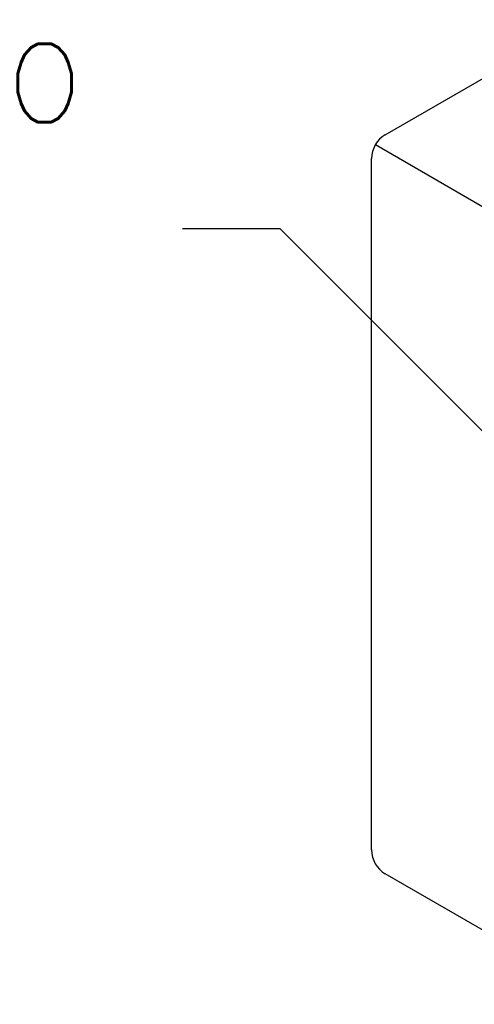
# Model space of a CAD drawing. Header units: millimetres. Extents: x 659 to 1031, y -73 to 11.
# Tile 134 of 141: x 1010.95 to 1012.11, y -12.22 to -9.71. Entities that reach past the tile are written whole.
import ezdxf

# ---------------------------------------------------------------- set-up
doc = ezdxf.new("R2010")
doc.units = ezdxf.units.MM
doc.header["$MEASUREMENT"] = 0
doc.linetypes.add('NULL', pattern=[0])
doc.layers.add('C02', color=2, linetype='Continuous', lineweight=30)
doc.layers.add('C03', color=3, linetype='Continuous', lineweight=30)
doc.styles.add('ROMANS', font='ROMANS')

msp = doc.modelspace()

# ---------------------------------------------------------------- linework, layer by layer
at = {"layer": 'C02'}
for p, q in [((1011.6149, -10.2409), (1011.3649, -10.2409)), ((1012.5212, -11.1468), (1011.6149, -10.2409))]:
    msp.add_line(p, q, dxfattribs=at)
at = {"layer": 'C03'}
for p, q in [((1011.8835, -10.0005), (1012.2077, -9.8131)), ((1012.3112, -10.2881), (1011.8581, -10.0262)), ((1011.8483, -11.8272), (1011.8483, -10.0612)), ((1012.4606, -12.2214), (1011.8835, -11.8878))]:
    msp.add_line(p, q, dxfattribs=at)
for centre, start, end in [((1011.9186, -10.0612), 120, 180), ((1011.9186, -11.8272), 180, 240)]:
    msp.add_arc(centre, 0.07, start, end, dxfattribs=at)

# ---------------------------------------------------------------- texts
at = {"layer": 'C03', "linetype": 'NULL', "insert": (1007.9441, -10.0251), "char_height": 0.2, "width": 7.161905, "attachment_point": 7, "line_spacing_factor": 0.798, "style": 'ROMANS'}
msp.add_mtext('CONECTOR DE MEDIÇÃO', dxfattribs=at)

doc.saveas('drawing.dxf')
